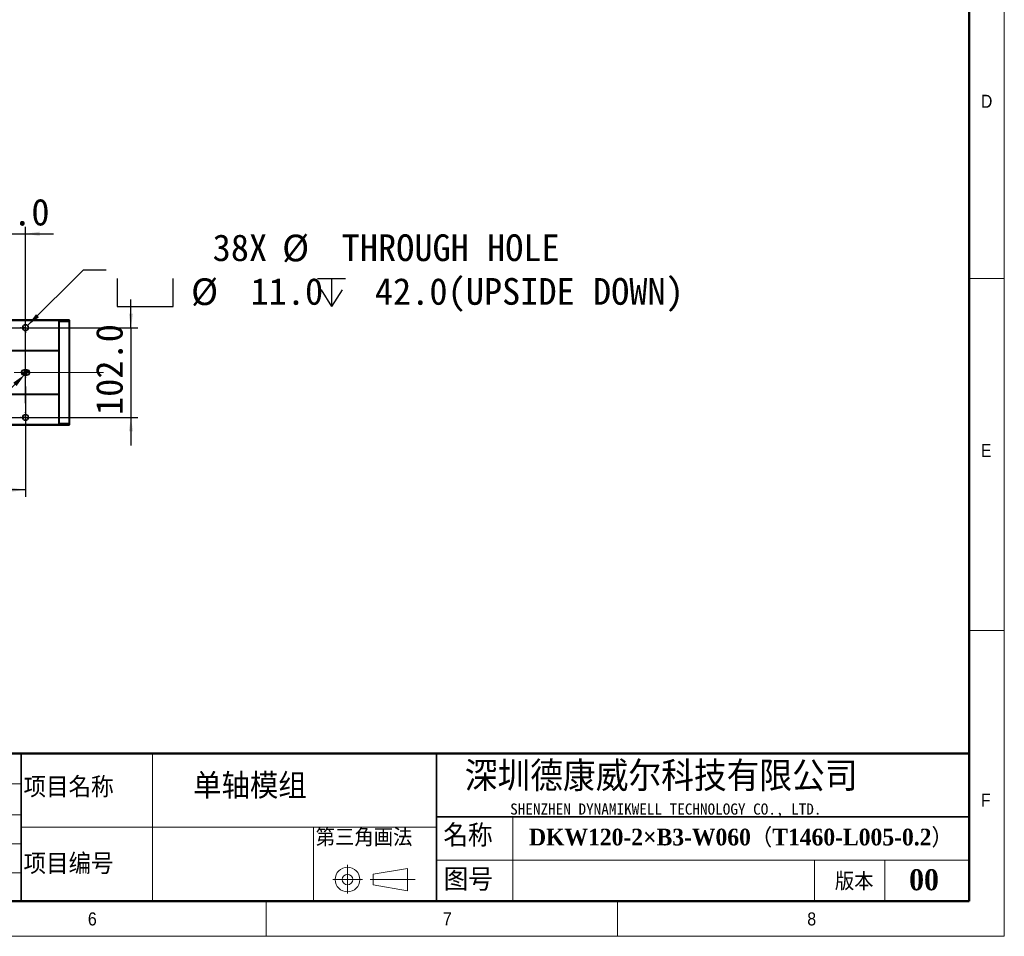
# Model space of a CAD drawing. Header units: millimetres. Extents: x 40 to 3320, y 40 to 2336.
# Tile 8 of 10: x 2200 to 3320, y 40 to 1083. Entities that reach past the tile are written whole.
import ezdxf

# ---------------------------------------------------------------- set-up
doc = ezdxf.new("R2010")
doc.units = ezdxf.units.MM
doc.header["$LTSCALE"] = 8
doc.header["$PDSIZE"] = -1
doc.linetypes.add('CENTERX2', pattern=[20.32, 12.7, -2.54, 2.54, -2.54])
doc.layers.add('DIMNS', color=7, linetype='Continuous')
doc.layers.add('黑色实线', color=7, linetype='Continuous')
doc.styles.add('SLDTEXTSTYLE1', font='Gothic.ttf', dxfattribs={"width": 0.913})
doc.styles.add('SLDTEXTSTYLE2', font='timesbd.ttf', dxfattribs={"width": 0.933})
doc.styles.add('SLDTEXTSTYLE4', font='txt', dxfattribs={"bigfont": 'bigfont'})
doc.styles.add('SLDTEXTSTYLE5', font='txt', dxfattribs={"bigfont": 'bigfont'})
doc.styles.add('SLDTEXTSTYLE6', font='txt')
doc.styles.add('SLDTEXTSTYLE7', font='timesbd.ttf', dxfattribs={"width": 0.933, "bigfont": 'bigfont'})
doc.styles.add('SLDTEXTSTYLE8', font='txt')
doc.dimstyles.new('SLDDIMSTYLE0', dxfattribs={"dimtxt": 30.4, "dimasz": 16, "dimexe": 0, "dimexo": 0.0625, "dimgap": 7.6, "dimtad": 2, "dimdec": 1, "dimrnd": 1e-09, "dimzin": 4, "dimdsep": 46, "dimtxsty": 'SLDTEXTSTYLE8', "dimsah": 1, "dimcen": 0.09, "dimadec": 0, "dimazin": 1, "dimtfac": 1, "dimtdec": 1, "dimtmove": 0, "dimatfit": 0, "dimfxl": 0, "dimfrac": 2, "dimtolj": 1, "dimtzin": 12, "dimarcsym": 0})
doc.dimstyles.new('SLDDIMSTYLE5', dxfattribs={"dimtxt": 30.4, "dimasz": 16, "dimexe": 0, "dimexo": 0.0625, "dimgap": 7.6, "dimtad": 2, "dimdec": 1, "dimrnd": 1e-09, "dimzin": 4, "dimdsep": 46, "dimtxsty": 'SLDTEXTSTYLE8', "dimsah": 1, "dimcen": 0.09, "dimadec": 0, "dimazin": 1, "dimtfac": 1, "dimtdec": 1, "dimtofl": 0, "dimtmove": 0, "dimatfit": 3, "dimfxl": 0, "dimfrac": 2, "dimtolj": 1, "dimtzin": 12, "dimarcsym": 0})
doc.dimstyles.new('SLDDIMSTYLE7', dxfattribs={"dimtxt": 30.4, "dimasz": 16, "dimexe": 0, "dimexo": 0.0625, "dimgap": 7.6, "dimtad": 0, "dimtih": 1, "dimtoh": 1, "dimdec": 1, "dimrnd": 1e-09, "dimzin": 4, "dimdsep": 46, "dimtxsty": 'SLDTEXTSTYLE8', "dimsah": 1, "dimcen": 0, "dimadec": 0, "dimazin": 1, "dimtfac": 1, "dimtdec": 1, "dimtofl": 0, "dimtmove": 0, "dimatfit": 3, "dimfxl": 0, "dimfrac": 2, "dimtolj": 1, "dimtzin": 12, "dimarcsym": 0})
doc.dimstyles.new('SLDDIMSTYLE8', dxfattribs={"dimtxt": 30.4, "dimasz": 16, "dimexe": 0, "dimexo": 0.0625, "dimgap": 7.6, "dimtad": 0, "dimtih": 1, "dimtoh": 1, "dimdec": 1, "dimrnd": 1e-09, "dimzin": 4, "dimdsep": 46, "dimtxsty": 'SLDTEXTSTYLE8', "dimsah": 1, "dimcen": 0, "dimadec": 0, "dimazin": 1, "dimtfac": 1, "dimtdec": 1, "dimtofl": 0, "dimtmove": 0, "dimatfit": 3, "dimfxl": 0, "dimfrac": 2, "dimtolj": 1, "dimtzin": 12, "dimarcsym": 0})

# ---------------------------------------------------------------- blocks, each defined once
blk = doc.blocks.new('_D_28')
at = {"layer": 'Defpoints', "color": 0}
for p in [(2205.6, 679.1), (2207.7, 681.2)]:
    blk.add_point(p, dxfattribs=at)
at = {"layer": '黑色实线', "color": 0, "lineweight": -2}
for p, q in [((2101.6, 575.1), (2194.3, 667.8)), ((2062.5, 575.1), (2101.6, 575.1))]:
    blk.add_line(p, q, dxfattribs=at)
at = {"layer": '黑色实线', "color": 0}
blk.add_solid([(2192.4, 669.7), (2196.2, 665.9), (2205.6, 679.1)], dxfattribs=at)
at = {"layer": '黑色实线', "color": 0, "insert": (1652.9, 590.9), "char_height": 30.4, "attachment_point": 1, "style": 'SLDTEXTSTYLE8'}
blk.add_mtext('\\A1;{\\fGDT|b0|i0|c134|p2;v\\fISOCPEUR|b0|i0|c134|p34;%%C}6.0H7 X 9.0{\\fGDT|b0|i0|c134|p2;x}7.0', dxfattribs=at)
blk = doc.blocks.new('_D_29')
at = {"layer": '黑色实线'}
for p, q in [((210.2, 671.1), (210.2, 539.9)), ((2206.2, 665.5), (2206.2, 539.9)), ((2206.2, 547.9), (210.2, 547.9))]:
    blk.add_line(p, q, dxfattribs=at)
for points in [[(210.2, 547.9), (226.2, 545.5), (226.2, 550.3)], [(2206.2, 547.9), (2190.2, 550.3), (2190.2, 545.5)]]:
    blk.add_solid(points, dxfattribs=at)
at = {"layer": '黑色实线', "insert": (1153.1, 587.8), "char_height": 30.4, "attachment_point": 1, "style": 'SLDTEXTSTYLE8'}
blk.add_mtext('1996.0', dxfattribs=at)
blk = doc.blocks.new('SW_SYMBOL_HOLE_SPOT')
at = {"layer": '黑色实线', "color": 0}
for p, q in [((0, 7000), (0, 600)), ((12800, 600), (12800, 7000)), ((0, 600), (12800, 600))]:
    blk.add_line(p, q, dxfattribs=at)
blk = doc.blocks.new('SW_SYMBOL_HOLE_DEPTH')
at = {"layer": '黑色实线', "color": 0}
for p, q in [((0, 7000), (6400, 7000)), ((3200, 7000), (3200, 600)), ((800, 4440), (3200, 600)), ((5600, 4440), (3200, 600))]:
    blk.add_line(p, q, dxfattribs=at)
blk = doc.blocks.new('_D_30')
at = {"layer": '黑色实线'}
for p, q in [((2208.6, 734.6), (2272.3, 798.2)), ((2272.3, 798.2), (2297.9, 798.2))]:
    blk.add_line(p, q, dxfattribs=at)
blk.add_solid([(2208.6, 734.6), (2221.6, 744.2), (2218.2, 747.6)], dxfattribs=at)
at = {"layer": '黑色实线', "xscale": 0.004985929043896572, "yscale": 0.004985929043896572, "zscale": 0.004985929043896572}
for name, p in [('SW_SYMBOL_HOLE_SPOT', (2310.6, 753.3)), ('SW_SYMBOL_HOLE_DEPTH', (2538.6, 753.3))]:
    blk.add_blockref(name, p, dxfattribs=at)
at = {"layer": '黑色实线', "char_height": 30.4, "attachment_point": 1, "style": 'SLDTEXTSTYLE8'}
for s, insert in [('38X ', (2419.2, 838.4)), ('%%c', (2498.3, 838.1)), (' THROUGH HOLE', (2545.3, 838.4)), ('%%c', (2394.7, 788.4)), (' 11.0 ', (2441.6, 788.7)), (' 42.0(UPSIDE DOWN)', (2583.1, 788.7))]:
    blk.add_mtext(s, dxfattribs=dict(at, insert=insert))
blk = doc.blocks.new('_D_31')
at = {"layer": '黑色实线'}
for p, q in [((2326.2, 732.2), (2326.2, 764.2)), ((1944.2, 732.2), (2334.2, 732.2)), ((2326.2, 732.2), (2326.2, 630.2)), ((1944.2, 630.2), (2334.2, 630.2)), ((2326.2, 630.2), (2326.2, 598.2))]:
    blk.add_line(p, q, dxfattribs=at)
for points in [[(2326.2, 732.2), (2328.6, 748.2), (2323.8, 748.2)], [(2326.2, 630.2), (2323.8, 614.2), (2328.6, 614.2)]]:
    blk.add_solid(points, dxfattribs=at)
at = {"layer": '黑色实线', "insert": (2286.4, 632.9), "char_height": 30.4, "attachment_point": 1, "rotation": 90, "style": 'SLDTEXTSTYLE8'}
blk.add_mtext('102.0', dxfattribs=at)
blk = doc.blocks.new('_D_35')
at = {"layer": '黑色实线'}
for p, q in [((2168.2, 646.2), (2168.2, 847)), ((2206.2, 646.2), (2206.2, 847)), ((2168.2, 839), (2136.2, 839)), ((2168.2, 839), (2206.2, 839)), ((2206.2, 839), (2238.2, 839))]:
    blk.add_line(p, q, dxfattribs=at)
for points in [[(2168.2, 839), (2152.2, 841.4), (2152.2, 836.6)], [(2206.2, 839), (2222.2, 836.6), (2222.2, 841.4)]]:
    blk.add_solid(points, dxfattribs=at)
at = {"layer": '黑色实线', "insert": (2150.9, 878.9), "char_height": 30.4, "attachment_point": 1, "style": 'SLDTEXTSTYLE8'}
blk.add_mtext('38.0', dxfattribs=at)
blk = doc.blocks.new('SW_CENTERMARKSYMBOL_27')
at = {"layer": '黑色实线', "color": 0}
for p, q in [((-5.08, 0), (-5.84, 0)), ((0, 0), (-2.54, 0)), ((0, 5.08), (0, 5.84)), ((0, 0), (0, 2.54)), ((0, 0), (0, -2.54)), ((0, 0), (2.54, 0)), ((5.08, 0), (5.84, 0)), ((0, -5.08), (0, -5.84))]:
    blk.add_line(p, q, dxfattribs=at)
blk = doc.blocks.new('SW_CENTERMARKSYMBOL_28')
at = {"layer": '黑色实线', "color": 0}
for p, q in [((-5.08, 0), (-5.84, 0)), ((0, 0), (-2.54, 0)), ((0, 5.08), (0, 5.84)), ((0, 0), (0, 2.54)), ((0, 0), (0, -2.54)), ((0, 0), (2.54, 0)), ((5.08, 0), (5.84, 0)), ((0, -5.08), (0, -5.84))]:
    blk.add_line(p, q, dxfattribs=at)
blk = doc.blocks.new('SW_CENTERMARKSYMBOL_29')
at = {"layer": '黑色实线', "color": 0}
for p, q in [((-5.08, 0), (-5.54, 0)), ((0, 0), (-2.54, 0)), ((0, 5.08), (0, 5.54)), ((0, 0), (0, 2.54)), ((0, 0), (2.54, 0)), ((0, 0), (0, -2.54)), ((5.08, 0), (5.54, 0)), ((0, -5.08), (0, -5.54))]:
    blk.add_line(p, q, dxfattribs=at)
blk = doc.blocks.new('SW_DOWELSYMBOL_5')
at = {"linetype": 'Continuous', "lineweight": 18}
h = blk.add_hatch(color=0, dxfattribs=at)
edge = h.paths.add_edge_path(flags=0)
edge.add_arc((0, 0), 3, 180, 270)
edge.add_line((0, -3), (0, 0))
edge.add_line((0, 0), (-3, 0))
h = blk.add_hatch(color=0, dxfattribs=at)
edge = h.paths.add_edge_path(flags=0)
edge.add_arc((0, 0), 3, 0, 90)
edge.add_line((0, 3), (0, 0))
edge.add_line((0, 0), (3, 0))
at = {"layer": '黑色实线', "color": 0}
blk.add_circle((0, 0), 3, dxfattribs=at)
blk = doc.blocks.new('SW_DOWELSYMBOL_6')
at = {"linetype": 'Continuous', "lineweight": 18}
h = blk.add_hatch(color=0, dxfattribs=at)
edge = h.paths.add_edge_path(flags=0)
edge.add_arc((0, 0), 3, 180, 270)
edge.add_line((0, -3), (0, 0))
edge.add_line((0, 0), (-3, 0))
h = blk.add_hatch(color=0, dxfattribs=at)
edge = h.paths.add_edge_path(flags=0)
edge.add_arc((0, 0), 3, 0, 90)
edge.add_line((0, 3), (0, 0))
edge.add_line((0, 0), (3, 0))
at = {"layer": '黑色实线', "color": 0}
blk.add_circle((0, 0), 3, dxfattribs=at)

msp = doc.modelspace()

# ---------------------------------------------------------------- linework, layer by layer
at = {"color": 7, "linetype": 'Continuous', "lineweight": 18}
for p, q in [((3320, 40), (3320, 2336)), ((3280, 2296), (3280, 80)), ((3280, 788), (3320, 788)), ((3280, 388), (3320, 388)), ((2350.6, 248), (2350.6, 80)), ((1464, 213.26), (2201.48, 213.26)), ((1464, 178.04), (2201.48, 178.04)), ((2760.74, 176), (2760.74, 80)), ((2201.48, 164), (2674.01, 164)), ((2533.82, 164), (2533.82, 80)), ((1464, 145.04), (2201.48, 145.04)), ((2674.01, 126.72), (3280, 126.72)), ((3104, 126.72), (3104, 80)), ((3184, 126.72), (3184, 80)), ((2201.48, 112.05), (1464, 112.05)), ((2572.64, 121.19), (2572.64, 88.5)), ((2601.91, 110.55), (2640.75, 117.27)), ((2640.75, 117.27), (2640.75, 91.68)), ((2556, 104.55), (2589.61, 104.55)), ((2598.44, 104.55), (2649.56, 104.55)), ((2601.91, 98.55), (2601.91, 110.55)), ((2601.91, 98.55), (2640.75, 91.68)), ((80, 80), (3280, 80)), ((984, 80), (3280, 80)), ((2480, 40), (2480, 80)), ((2880, 80), (2880, 40)), ((40, 40), (3320, 40))]:
    msp.add_line(p, q, dxfattribs=at)
at = {"color": 7, "linetype": 'Continuous', "lineweight": 50}
for p, q in [((3280, 2296), (3280, 80)), ((3280, 248), (1464, 248)), ((80, 80), (3280, 80))]:
    msp.add_line(p, q, dxfattribs=at)
at = {"color": 7, "linetype": 'Continuous', "lineweight": 35}
for p, q in [((2244.25, 741.25), (172.25, 741.25)), ((2244.25, 740.25), (172.25, 740.25)), ((2244.25, 740.95), (2244.55, 741.25)), ((2244.25, 740.25), (2244.25, 741.25)), ((2244.25, 706.25), (2244.25, 740.25)), ((2244.55, 741.25), (2244.55, 739.25)), ((2244.55, 741.25), (2255.95, 741.25)), ((2255.95, 739.25), (2255.95, 741.25)), ((2256.25, 740.95), (2255.95, 741.25)), ((2256.25, 740.95), (2256.25, 739.12)), ((2203.25, 733.62), (2203.25, 730.87)), ((2244.25, 739.12), (2244.55, 739.25)), ((2244.55, 739.25), (2244.55, 623.25)), ((2255.95, 739.25), (2244.55, 739.25)), ((2255.95, 623.25), (2255.95, 739.25)), ((2256.25, 739.12), (2255.95, 739.25)), ((2256.25, 739.12), (2256.25, 623.37)), ((2244.25, 706.25), (172.25, 706.25)), ((2244.25, 706.25), (2244.25, 705.75)), ((2244.25, 705.75), (172.25, 705.75)), ((2244.25, 656.75), (2244.25, 705.75)), ((2207.75, 684.25), (2204.75, 684.25)), ((2204.75, 678.25), (2207.75, 678.25)), ((2244.25, 656.75), (172.25, 656.75)), ((2244.25, 656.25), (172.25, 656.25)), ((2244.25, 656.25), (2244.25, 656.75)), ((2244.25, 622.25), (2244.25, 656.25)), ((2203.25, 631.62), (2203.25, 628.87)), ((2244.25, 622.25), (172.25, 622.25)), ((2244.25, 621.25), (172.25, 621.25)), ((2244.25, 623.37), (2244.55, 623.25)), ((2244.25, 622.25), (2244.25, 621.25)), ((2244.25, 621.55), (2244.55, 621.25)), ((2244.55, 623.25), (2244.55, 621.25)), ((2244.55, 623.25), (2255.95, 623.25)), ((2255.95, 621.25), (2244.55, 621.25)), ((2256.25, 623.37), (2255.95, 623.25)), ((2255.95, 621.25), (2255.95, 623.25)), ((2256.25, 621.55), (2255.95, 621.25)), ((2256.25, 623.37), (2256.25, 621.55)), ((2201.48, 248), (2201.48, 80)), ((2674.01, 248), (2674.01, 80)), ((2674.01, 176), (3280, 176))]:
    msp.add_line(p, q, dxfattribs=at)
for centre in [(2206.25, 732.25), (2206.25, 630.25)]:
    msp.add_circle(centre, 3.3, dxfattribs=at)
at = {"color": 7, "linetype": 'Continuous', "lineweight": 18}
for radius in [14, 6]:
    msp.add_circle((2572.64, 104.55), radius, dxfattribs=at)
at = {"color": 7, "linetype": 'Continuous', "lineweight": 35}
for centre, start, end in [((2204.75, 681.25), 90, 270), ((2207.75, 681.25), 270, 90)]:
    msp.add_arc(centre, 3, start, end, dxfattribs=at)
at = {"layer": '黑色实线', "linetype": 'CENTERX2', "lineweight": 18}
msp.add_line((2295.05, 681.25), (121.45, 681.25), dxfattribs=at)

# ---------------------------------------------------------------- block references
at = {"layer": '黑色实线'}
for name, p in [('SW_CENTERMARKSYMBOL_27', (2206.25, 732.25)), ('SW_CENTERMARKSYMBOL_29', (2206.25, 681.25)), ('SW_DOWELSYMBOL_5', (2204.75, 681.25)), ('SW_DOWELSYMBOL_6', (2207.75, 681.25)), ('SW_CENTERMARKSYMBOL_28', (2206.25, 630.25))]:
    msp.add_blockref(name, p, dxfattribs=at)

# ---------------------------------------------------------------- texts
at = {"color": 7, "linetype": 'Continuous', "lineweight": 0}
for s, insert, char_height, attachment_point, style in [('D', (3293.33, 997.17), 14.82, 1, 'SLDTEXTSTYLE1'), ('E', (3293.33, 599.91), 14.82, 1, 'SLDTEXTSTYLE1'), ('深圳德康威尔科技有限公司', (2706.04, 238.94), 33.8667, 1, 'SLDTEXTSTYLE5'), ('项目名称', (2204.03, 221.22), 23.283, 1, 'SLDTEXTSTYLE4'), ('{\\fSimSun|b1|i0|c134|p2;单轴模组}', (2396.97, 224.64), 25.4, 1, 'SLDTEXTSTYLE7'), ('F', (3293.33, 202.23), 14.82, 1, 'SLDTEXTSTYLE1'), ('SHENZHEN DYNAMIKWELL TECHNOLOGY CO., LTD.', (2757.74, 191.06), 12.7, 1, 'SLDTEXTSTYLE6'), ('名称', (2681.79, 167.24), 25.4, 1, 'SLDTEXTSTYLE4'), ('DKW120-2×B3-W060（T1460-L005-0.2）', (2779.24, 162.39), 19.05, 1, 'SLDTEXTSTYLE7'), ('项目编号', (2204.03, 134.05), 23.283, 1, 'SLDTEXTSTYLE4'), ('图号', (2682.13, 117.17), 25.4, 1, 'SLDTEXTSTYLE4'), ('版本', (3127.2, 112.36), 20, 1, 'SLDTEXTSTYLE4'), ('00', (3228.64, 116.35), 24, 2, 'SLDTEXTSTYLE2'), ('6', (2277.26, 67.17), 14.82, 1, 'SLDTEXTSTYLE1'), ('8', (3095.82, 67.17), 14.82, 1, 'SLDTEXTSTYLE1'), ('7', (2681.17, 67.17), 14.82, 1, 'SLDTEXTSTYLE1')]:
    msp.add_mtext(s, dxfattribs=dict(at, insert=insert, char_height=char_height, attachment_point=attachment_point, style=style))
at = {"layer": 'DIMNS', "color": 7, "insert": (2536.48, 162.43), "char_height": 20, "attachment_point": 1, "style": 'SLDTEXTSTYLE4'}
msp.add_mtext('第三角画法', dxfattribs=at)

# ---------------------------------------------------------------- dimensions: what is measured, and where the dimension line sits
at = {"layer": '黑色实线'}
for base, p1, p2, dimstyle, picture, middle in [((2206.25, 839.05), (2168.25, 636.09), (2206.25, 636.09), 'SLDDIMSTYLE0', '_D_35', (2188.37, 839.05)), ((210.25, 547.92), (2206.25, 675.71), (210.25, 681.25), 'SLDDIMSTYLE5', '_D_29', (1212.51, 547.92))]:
    dim = msp.add_linear_dim(base=base, p1=p1, p2=p2, dimstyle=dimstyle, dxfattribs=at)
    dim.commit()
    dim.dimension.update_dxf_attribs({"geometry": picture, "text_midpoint": middle, "dimtype": 160})
dim = msp.add_diameter_dim_2p(p1=(2203.92, 729.91), p2=(2208.58, 734.58), text='38X %%c THROUGH HOLE\\P{\\fGDT;v}%%c <> {\\fGDT;x} 42.0(UPSIDE DOWN)\\P', dimstyle='SLDDIMSTYLE7', dxfattribs=at)
dim.commit()
dim.dimension.update_dxf_attribs({"geometry": '_D_30', "text_midpoint": (2638.04, 798.25), "dimtype": 163})
dim = msp.add_linear_dim(base=(2326.25, 630.25), p1=(1934.09, 732.25), p2=(1934.09, 630.25), angle=90, dimstyle='SLDDIMSTYLE0', dxfattribs=at)
dim.commit()
dim.dimension.update_dxf_attribs({"geometry": '_D_31', "text_midpoint": (2326.25, 681.36), "dimtype": 160})
dim = msp.add_radius_dim(center=(2207.75, 681.25), mpoint=(2205.63, 679.12), text='{\\fGDT|b0|i0|c134|p2;v\\fISOCPEUR|b0|i0|c134|p34;%%C}6.0H7 X 9.0{\\fGDT|b0|i0|c134|p2;x}7.0', dimstyle='SLDDIMSTYLE8', override={"dimpost": '<>'}, dxfattribs=at)
dim.commit()
dim.dimension.update_dxf_attribs({"geometry": '_D_28', "text_midpoint": (1853.86, 575.14), "dimtype": 164})

doc.saveas('drawing.dxf')
